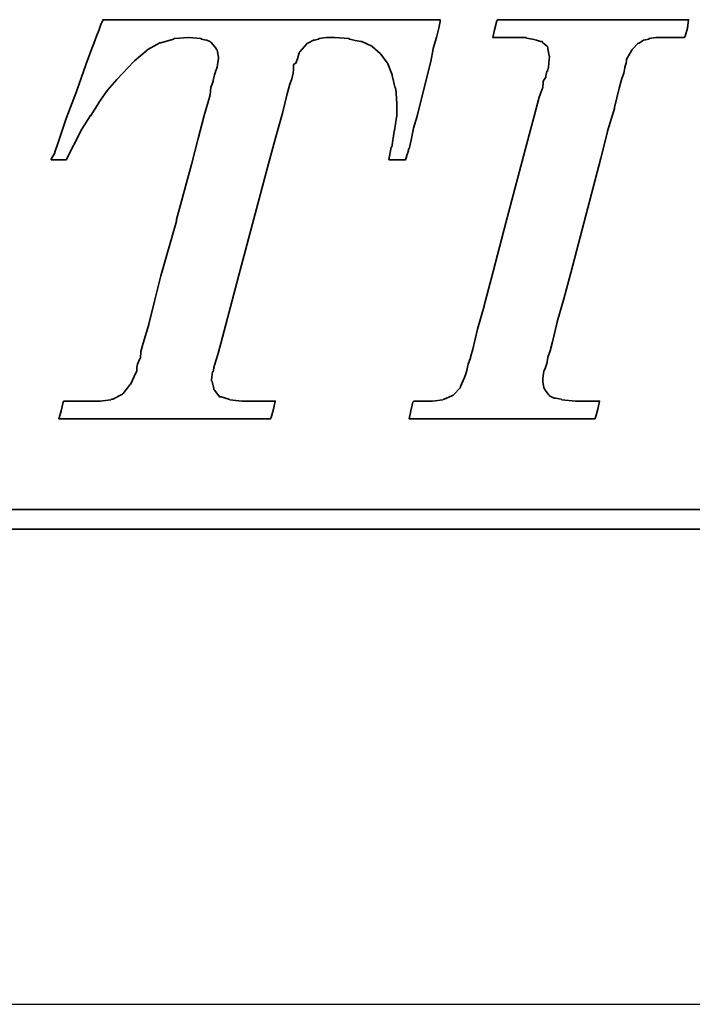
# Model space of a CAD drawing. Header units: millimetres. Extents: x 2 to 201, y -2 to 101.
# Tile 50 of 56: x 157.33 to 160.14, y 47.38 to 51.49. Entities that reach past the tile are written whole.
import ezdxf

# ---------------------------------------------------------------- set-up
doc = ezdxf.new("R2010")
doc.units = ezdxf.units.MM
doc.header["$LTSCALE"] = 0.1
doc.layers.add('layer 1', color=7, linetype='CONTINUOUS')

msp = doc.modelspace()

# ---------------------------------------------------------------- linework, layer by layer
at = {"layer": 'layer 1'}
msp.add_line((112.6926, 47.3806), (193.3362, 47.3806), dxfattribs=at)
at = {"layer": 'layer 1', "color": 1, "lineweight": 35}
for points, knots in [([(157.974, 51.4125), (157.974, 51.4125), (157.9765, 51.415), (157.9765, 51.415), (157.9765, 51.415), (157.9765, 51.415), (157.979, 51.415), (157.979, 51.415), (157.979, 51.415), (157.979, 51.415), (158.0365, 51.42), (158.0365, 51.42), (158.0365, 51.42), (158.0365, 51.42), (158.039, 51.42), (158.039, 51.42), (158.039, 51.42), (158.039, 51.42), (158.0868, 51.415), (158.0868, 51.415), (158.0868, 51.415), (158.0868, 51.415), (158.0895, 51.415), (158.0895, 51.415), (158.0895, 51.415), (158.0895, 51.415), (158.0895, 51.4125), (158.0895, 51.4125), (158.0895, 51.4125), (158.0895, 51.4125), (158.111, 51.408), (158.111, 51.408), (158.111, 51.408), (158.111, 51.408), (158.1135, 51.408), (158.1135, 51.408), (158.1135, 51.408), (158.1135, 51.408), (158.1255, 51.403), (158.1255, 51.403), (158.1255, 51.403), (158.1255, 51.403), (158.13, 51.4005), (158.13, 51.4005), (158.13, 51.4005), (158.13, 51.4005), (158.1325, 51.398), (158.1325, 51.398), (158.1325, 51.398), (158.1325, 51.398), (158.1518, 51.374), (158.1518, 51.374), (158.1518, 51.374), (158.1518, 51.374), (158.154, 51.3695), (158.154, 51.3695), (158.154, 51.3695), (158.154, 51.3695), (158.1568, 51.367), (158.1568, 51.367), (158.1568, 51.367), (158.1568, 51.367), (158.1613, 51.338), (158.1613, 51.338), (158.1613, 51.338), (158.1613, 51.338), (158.1613, 51.336), (158.1613, 51.336), (158.1613, 51.336), (158.1613, 51.336), (158.1613, 51.3335), (158.1613, 51.3335), (158.1613, 51.3335), (158.1613, 51.3335), (158.1568, 51.295), (158.1568, 51.295), (158.1568, 51.295), (158.1568, 51.295), (158.154, 51.288), (158.154, 51.288), (158.154, 51.288), (158.154, 51.288), (158.1518, 51.2852), (158.1518, 51.2852), (158.1518, 51.2852), (158.1518, 51.2852), (158.1495, 51.278), (158.1495, 51.278), (158.1495, 51.278), (158.1495, 51.278), (158.1495, 51.276), (158.1495, 51.276), (158.1495, 51.276), (158.1495, 51.276), (158.1445, 51.264), (158.1445, 51.264), (158.1445, 51.264), (158.1445, 51.264), (158.1395, 51.24), (158.1395, 51.24), (158.1395, 51.24), (158.1395, 51.24), (158.1395, 51.2375), (158.1395, 51.2375), (158.1395, 51.2375), (158.1395, 51.2375), (158.13, 51.211), (158.13, 51.211), (158.13, 51.211), (158.13, 51.211), (158.1275, 51.18), (158.1275, 51.18), (158.1275, 51.18), (158.1275, 51.18), (158.1255, 51.1775), (158.1255, 51.1775), (158.1255, 51.1775), (158.1255, 51.1775), (158.1255, 51.175), (158.1255, 51.175), (158.1255, 51.175), (158.1255, 51.175), (158.1015, 51.0935), (158.1015, 51.0935), (158.1015, 51.0935), (158.1015, 51.0935), (158.0775, 50.9975), (158.0775, 50.9975), (158.0775, 50.9975), (158.0775, 50.9975), (158.0485, 50.8895), (158.0485, 50.8895), (158.0485, 50.8895), (158.0485, 50.8895), (157.986, 50.6595), (157.986, 50.6595), (157.986, 50.6595), (157.986, 50.6595), (157.986, 50.652), (157.986, 50.652), (157.986, 50.652), (157.986, 50.652), (157.9215, 50.424), (157.9215, 50.424), (157.9215, 50.424), (157.9215, 50.424), (157.895, 50.3185), (157.895, 50.3185), (157.895, 50.3185), (157.895, 50.3185), (157.871, 50.2225), (157.871, 50.2225), (157.871, 50.2225), (157.871, 50.2225), (157.871, 50.2202), (157.871, 50.2202), (157.871, 50.2202), (157.871, 50.2202), (157.847, 50.1432), (157.847, 50.1432), (157.847, 50.1432), (157.847, 50.1432), (157.8375, 50.1075), (157.8375, 50.1075), (157.8375, 50.1075), (157.8375, 50.1075), (157.8353, 50.0785), (157.8353, 50.0785), (157.8353, 50.0785), (157.8353, 50.0785), (157.8325, 50.0785), (157.8325, 50.0785), (157.8325, 50.0785), (157.8325, 50.0785), (157.8325, 50.0765), (157.8325, 50.0765), (157.8325, 50.0765), (157.8325, 50.0765), (157.823, 50.0545), (157.823, 50.0545), (157.823, 50.0545), (157.823, 50.0545), (157.8205, 50.0405), (157.8205, 50.0405), (157.8205, 50.0405), (157.8205, 50.0405), (157.8205, 50.033), (157.8205, 50.033), (157.8205, 50.033), (157.8205, 50.033), (157.8205, 50.0282), (157.8205, 50.0282), (157.8205, 50.0282), (157.8205, 50.0282), (157.8205, 50.0257), (157.8205, 50.0257), (157.8205, 50.0257), (157.8205, 50.0257), (157.818, 50.021), (157.818, 50.021), (157.818, 50.021), (157.818, 50.021), (157.7943, 49.9705), (157.7943, 49.9705), (157.7943, 49.9705), (157.7943, 49.9705), (157.792, 49.9685), (157.792, 49.9685), (157.792, 49.9685), (157.792, 49.9685), (157.763, 49.9322), (157.763, 49.9322), (157.763, 49.9322), (157.763, 49.9322), (157.7605, 49.93), (157.7605, 49.93), (157.7605, 49.93), (157.7605, 49.93), (157.7585, 49.9275), (157.7585, 49.9275), (157.7585, 49.9275), (157.7585, 49.9275), (157.72, 49.9082), (157.72, 49.9082), (157.72, 49.9082), (157.72, 49.9082), (157.715, 49.9082), (157.715, 49.9082), (157.715, 49.9082), (157.715, 49.9082), (157.7125, 49.906), (157.7125, 49.906), (157.7125, 49.906), (157.7125, 49.906), (157.667, 49.901), (157.667, 49.901), (157.667, 49.901), (157.667, 49.901), (157.6575, 49.901), (157.6575, 49.901), (157.6575, 49.901), (157.6575, 49.901), (157.6383, 49.901), (157.6383, 49.901), (157.6383, 49.901), (157.6383, 49.901), (157.5805, 49.901), (157.5805, 49.901), (157.5805, 49.901), (157.5805, 49.901), (157.528, 49.901), (157.528, 49.901), (157.528, 49.901), (157.528, 49.901), (157.5158, 49.901), (157.5158, 49.901), (157.5158, 49.901), (157.5158, 49.901), (157.5135, 49.8962), (157.5135, 49.8962), (157.5135, 49.8962), (157.5135, 49.8962), (157.5038, 49.8605), (157.5038, 49.8605), (157.5038, 49.8605), (157.5038, 49.8605), (157.5038, 49.858), (157.5038, 49.858), (157.5038, 49.858), (157.5038, 49.858), (157.4945, 49.8267), (157.4945, 49.8267), (157.4945, 49.8267), (157.4945, 49.8267), (157.5135, 49.8267), (157.5135, 49.8267), (157.5135, 49.8267), (157.5135, 49.8267), (157.5565, 49.8267), (157.5565, 49.8267), (157.5565, 49.8267), (157.5565, 49.8267), (157.6145, 49.8267), (157.6145, 49.8267), (157.6145, 49.8267), (157.6145, 49.8267), (157.6865, 49.8267), (157.6865, 49.8267), (157.6865, 49.8267), (157.6865, 49.8267), (157.763, 49.8267), (157.763, 49.8267), (157.763, 49.8267), (157.763, 49.8267), (157.931, 49.8267), (157.931, 49.8267), (157.931, 49.8267), (157.931, 49.8267), (158.1035, 49.8267), (158.1035, 49.8267), (158.1035, 49.8267), (158.1035, 49.8267), (158.1805, 49.8267), (158.1805, 49.8267), (158.1805, 49.8267), (158.1805, 49.8267), (158.2475, 49.8267), (158.2475, 49.8267), (158.2475, 49.8267), (158.2475, 49.8267), (158.31, 49.8267), (158.31, 49.8267), (158.31, 49.8267), (158.31, 49.8267), (158.353, 49.8267), (158.353, 49.8267), (158.353, 49.8267), (158.353, 49.8267), (158.3795, 49.8267), (158.3795, 49.8267), (158.3795, 49.8267), (158.3795, 49.8267), (158.382, 49.8315), (158.382, 49.8315), (158.382, 49.8315), (158.382, 49.8315), (158.3915, 49.8675), (158.3915, 49.8675), (158.3915, 49.8675), (158.3915, 49.8675), (158.399, 49.901), (158.399, 49.901), (158.399, 49.901), (158.399, 49.901), (158.3965, 49.901), (158.3965, 49.901), (158.3965, 49.901), (158.3965, 49.901), (158.339, 49.901), (158.339, 49.901), (158.339, 49.901), (158.339, 49.901), (158.286, 49.901), (158.286, 49.901), (158.286, 49.901), (158.286, 49.901), (158.267, 49.901), (158.267, 49.901), (158.267, 49.901), (158.267, 49.901), (158.2595, 49.901), (158.2595, 49.901), (158.2595, 49.901), (158.2595, 49.901), (158.2095, 49.906), (158.2095, 49.906), (158.2095, 49.906), (158.2095, 49.906), (158.207, 49.9082), (158.207, 49.9082), (158.207, 49.9082), (158.207, 49.9082), (158.2045, 49.9082), (158.2045, 49.9082), (158.2045, 49.9082), (158.2045, 49.9082), (158.1735, 49.918), (158.1735, 49.918), (158.1735, 49.918), (158.1735, 49.918), (158.166, 49.918), (158.166, 49.918), (158.166, 49.918), (158.166, 49.918), (158.1635, 49.923), (158.1635, 49.923), (158.1635, 49.923), (158.1635, 49.923), (158.1445, 49.9465), (158.1445, 49.9465), (158.1445, 49.9465), (158.1445, 49.9465), (158.142, 49.949), (158.142, 49.949), (158.142, 49.949), (158.142, 49.949), (158.142, 49.9537), (158.142, 49.9537), (158.142, 49.9537), (158.142, 49.9537), (158.135, 49.9825), (158.135, 49.9825), (158.135, 49.9825), (158.135, 49.9825), (158.1325, 49.985), (158.1325, 49.985), (158.1325, 49.985), (158.1325, 49.985), (158.1325, 49.99), (158.1325, 49.99), (158.1325, 49.99), (158.1325, 49.99), (158.1375, 50.0235), (158.1375, 50.0235), (158.1375, 50.0235), (158.1375, 50.0235), (158.1395, 50.0235), (158.1395, 50.0235), (158.1395, 50.0235), (158.1395, 50.0235), (158.142, 50.038), (158.142, 50.038), (158.142, 50.038), (158.142, 50.038), (158.142, 50.0405), (158.142, 50.0405), (158.142, 50.0405), (158.142, 50.0405), (158.147, 50.0545), (158.147, 50.0545), (158.147, 50.0545), (158.147, 50.0545), (158.154, 50.0765), (158.154, 50.0765), (158.154, 50.0765), (158.154, 50.0765), (158.1613, 50.105), (158.1613, 50.105), (158.1613, 50.105), (158.1613, 50.105), (158.171, 50.1412), (158.171, 50.1412), (158.171, 50.1412), (158.171, 50.1412), (158.1925, 50.2202), (158.1925, 50.2202), (158.1925, 50.2202), (158.1925, 50.2202), (158.2188, 50.321), (158.2188, 50.321), (158.2188, 50.321), (158.2188, 50.321), (158.2475, 50.4265), (158.2475, 50.4265), (158.2475, 50.4265), (158.2475, 50.4265), (158.31, 50.6615), (158.31, 50.6615), (158.31, 50.6615), (158.31, 50.6615), (158.3725, 50.897), (158.3725, 50.897), (158.3725, 50.897), (158.3725, 50.897), (158.401, 51.0045), (158.401, 51.0045), (158.401, 51.0045), (158.401, 51.0045), (158.43, 51.103), (158.43, 51.103), (158.43, 51.103), (158.43, 51.103), (158.449, 51.1845), (158.449, 51.1845), (158.449, 51.1845), (158.449, 51.1845), (158.459, 51.2185), (158.459, 51.2185), (158.459, 51.2185), (158.459, 51.2185), (158.459, 51.2205), (158.459, 51.2205), (158.459, 51.2205), (158.459, 51.2205), (158.4685, 51.247), (158.4685, 51.247), (158.4685, 51.247), (158.4685, 51.247), (158.4733, 51.271), (158.4733, 51.271), (158.4733, 51.271), (158.4733, 51.271), (158.4755, 51.288), (158.4755, 51.288), (158.4755, 51.288), (158.4755, 51.288), (158.4755, 51.295), (158.4755, 51.295), (158.4755, 51.295), (158.4755, 51.295), (158.4755, 51.3), (158.4755, 51.3), (158.4755, 51.3), (158.4755, 51.3), (158.4755, 51.307), (158.4755, 51.307), (158.4755, 51.307), (158.4755, 51.307), (158.485, 51.312), (158.485, 51.312), (158.485, 51.312), (158.485, 51.312), (158.4925, 51.331), (158.4925, 51.331), (158.4925, 51.331), (158.4925, 51.331), (158.4995, 51.355), (158.4995, 51.355), (158.4995, 51.355), (158.4995, 51.355), (158.4995, 51.3575), (158.4995, 51.3575), (158.4995, 51.3575), (158.4995, 51.3575), (158.502, 51.36), (158.502, 51.36), (158.502, 51.36), (158.502, 51.36), (158.531, 51.3935), (158.531, 51.3935), (158.531, 51.3935), (158.531, 51.3935), (158.533, 51.396), (158.533, 51.396), (158.533, 51.396), (158.533, 51.396), (158.538, 51.398), (158.538, 51.398), (158.538, 51.398), (158.538, 51.398), (158.5595, 51.408), (158.5595, 51.408), (158.5595, 51.408), (158.5595, 51.408), (158.562, 51.408), (158.562, 51.408), (158.562, 51.408), (158.562, 51.408), (158.581, 51.4125), (158.581, 51.4125), (158.581, 51.4125), (158.581, 51.4125), (158.581, 51.415), (158.581, 51.415), (158.581, 51.415), (158.581, 51.415), (158.6125, 51.42), (158.6125, 51.42), (158.6125, 51.42), (158.6125, 51.42), (158.6145, 51.42), (158.6145, 51.42), (158.6145, 51.42), (158.6145, 51.42), (158.617, 51.42), (158.617, 51.42), (158.617, 51.42), (158.617, 51.42), (158.646, 51.42), (158.646, 51.42), (158.646, 51.42), (158.646, 51.42), (158.6485, 51.42), (158.6485, 51.42), (158.6485, 51.42), (158.6485, 51.42), (158.706, 51.415), (158.706, 51.415), (158.706, 51.415), (158.706, 51.415), (158.7085, 51.415), (158.7085, 51.415), (158.7085, 51.415), (158.7085, 51.415), (158.7085, 51.4125), (158.7085, 51.4125), (158.7085, 51.4125), (158.7085, 51.4125), (158.7565, 51.403), (158.7565, 51.403), (158.7565, 51.403), (158.7565, 51.403), (158.7585, 51.403), (158.7585, 51.403), (158.7585, 51.403), (158.7585, 51.403), (158.761, 51.403), (158.761, 51.403), (158.761, 51.403), (158.761, 51.403), (158.802, 51.384), (158.802, 51.384), (158.802, 51.384), (158.802, 51.384), (158.8045, 51.3815), (158.8045, 51.3815), (158.8045, 51.3815), (158.8045, 51.3815), (158.838, 51.3525), (158.838, 51.3525), (158.838, 51.3525), (158.838, 51.3525), (158.84, 51.3502), (158.84, 51.3502), (158.84, 51.3502), (158.84, 51.3502), (158.8665, 51.314), (158.8665, 51.314), (158.8665, 51.314), (158.8665, 51.314), (158.869, 51.312), (158.869, 51.312), (158.869, 51.312), (158.869, 51.312), (158.869, 51.3092), (158.869, 51.3092), (158.869, 51.3092), (158.869, 51.3092), (158.888, 51.264), (158.888, 51.264), (158.888, 51.264), (158.888, 51.264), (158.888, 51.2615), (158.888, 51.2615), (158.888, 51.2615), (158.888, 51.2615), (158.9003, 51.2085), (158.9003, 51.2085), (158.9003, 51.2085), (158.9003, 51.2085), (158.9025, 51.2062), (158.9025, 51.2062), (158.9025, 51.2062), (158.9025, 51.2062), (158.9075, 51.1437), (158.9075, 51.1437), (158.9075, 51.1437), (158.9075, 51.1437), (158.9075, 51.1415), (158.9075, 51.1415), (158.9075, 51.1415), (158.9075, 51.1415), (158.9075, 51.0887), (158.9075, 51.0887), (158.9075, 51.0887), (158.9075, 51.0887), (158.905, 51.0862), (158.905, 51.0862), (158.905, 51.0862), (158.905, 51.0862), (158.898, 51.031), (158.898, 51.031), (158.898, 51.031), (158.898, 51.031), (158.8955, 51.0285), (158.8955, 51.0285), (158.8955, 51.0285), (158.8955, 51.0285), (158.886, 50.9617), (158.886, 50.9617), (158.886, 50.9617), (158.886, 50.9617), (158.8835, 50.9617), (158.8835, 50.9617), (158.8835, 50.9617), (158.8835, 50.9617), (158.874, 50.909), (158.874, 50.909), (158.874, 50.909), (158.874, 50.909), (158.9075, 50.909), (158.9075, 50.909), (158.9075, 50.909), (158.9075, 50.909), (158.9435, 50.909), (158.9435, 50.909), (158.9435, 50.909), (158.9435, 50.909), (158.948, 50.921), (158.948, 50.921), (158.948, 50.921), (158.948, 50.921), (158.948, 50.923), (158.948, 50.923), (158.948, 50.923), (158.948, 50.923), (158.9555, 50.947), (158.9555, 50.947), (158.9555, 50.947), (158.9555, 50.947), (158.9555, 50.9542), (158.9555, 50.9542), (158.9555, 50.9542), (158.9555, 50.9542), (158.958, 50.9542), (158.958, 50.9542), (158.958, 50.9542), (158.958, 50.9542), (158.9675, 50.9905), (158.9675, 50.9905), (158.9675, 50.9905), (158.9675, 50.9905), (158.9768, 51.0405), (158.9768, 51.0405), (158.9768, 51.0405), (158.9768, 51.0405), (158.9915, 51.091), (158.9915, 51.091), (158.9915, 51.091), (158.9915, 51.091), (159.02, 51.204), (159.02, 51.204), (159.02, 51.204), (159.02, 51.204), (159.049, 51.319), (159.049, 51.319), (159.049, 51.319), (159.049, 51.319), (159.0585, 51.372), (159.0585, 51.372), (159.0585, 51.372), (159.0585, 51.372), (159.0585, 51.374), (159.0585, 51.374), (159.0585, 51.374), (159.0585, 51.374), (159.073, 51.42), (159.073, 51.42), (159.073, 51.42), (159.073, 51.42), (159.0825, 51.458), (159.0825, 51.458), (159.0825, 51.458), (159.0825, 51.458), (159.0875, 51.487), (159.0875, 51.487), (159.0875, 51.487), (159.0875, 51.487), (159.0875, 51.494), (159.0875, 51.494), (159.0875, 51.494), (159.0875, 51.494), (159.0753, 51.494), (159.0753, 51.494), (159.0753, 51.494), (159.0753, 51.494), (159.049, 51.494), (159.049, 51.494), (159.049, 51.494), (159.049, 51.494), (159.02, 51.494), (159.02, 51.494), (159.02, 51.494), (159.02, 51.494), (159.0155, 51.494), (159.0155, 51.494), (159.0155, 51.494), (159.0155, 51.494), (158.9768, 51.494), (158.9768, 51.494), (158.9768, 51.494), (158.9768, 51.494), (158.886, 51.494), (158.886, 51.494), (158.886, 51.494), (158.886, 51.494), (158.7755, 51.494), (158.7755, 51.494), (158.7755, 51.494), (158.7755, 51.494), (158.6555, 51.494), (158.6555, 51.494), (158.6555, 51.494), (158.6555, 51.494), (158.387, 51.494), (158.387, 51.494), (158.387, 51.494), (158.387, 51.494), (158.123, 51.494), (158.123, 51.494), (158.123, 51.494), (158.123, 51.494), (158.003, 51.494), (158.003, 51.494), (158.003, 51.494), (158.003, 51.494), (157.8925, 51.494), (157.8925, 51.494), (157.8925, 51.494), (157.8925, 51.494), (157.8015, 51.494), (157.8015, 51.494), (157.8015, 51.494), (157.8015, 51.494), (157.763, 51.494), (157.763, 51.494), (157.763, 51.494), (157.763, 51.494), (157.7295, 51.494), (157.7295, 51.494), (157.7295, 51.494), (157.7295, 51.494), (157.7005, 51.494), (157.7005, 51.494), (157.7005, 51.494), (157.7005, 51.494), (157.6865, 51.494), (157.6865, 51.494), (157.6865, 51.494), (157.6865, 51.494), (157.6793, 51.494), (157.6793, 51.494), (157.6793, 51.494), (157.6793, 51.494), (157.672, 51.4775), (157.672, 51.4775), (157.672, 51.4775), (157.672, 51.4775), (157.6625, 51.4485), (157.6625, 51.4485), (157.6625, 51.4485), (157.6625, 51.4485), (157.6525, 51.4245), (157.6525, 51.4245), (157.6525, 51.4245), (157.6525, 51.4245), (157.6455, 51.4055), (157.6455, 51.4055), (157.6455, 51.4055), (157.6455, 51.4055), (157.6285, 51.362), (157.6285, 51.362), (157.6285, 51.362), (157.6285, 51.362), (157.6095, 51.3092), (157.6095, 51.3092), (157.6095, 51.3092), (157.6095, 51.3092), (157.5685, 51.1945), (157.5685, 51.1945), (157.5685, 51.1945), (157.5685, 51.1945), (157.5255, 51.0815), (157.5255, 51.0815), (157.5255, 51.0815), (157.5255, 51.0815), (157.5088, 51.031), (157.5088, 51.031), (157.5088, 51.031), (157.5088, 51.031), (157.492, 50.981), (157.492, 50.981), (157.492, 50.981), (157.492, 50.981), (157.4775, 50.94), (157.4775, 50.94), (157.4775, 50.94), (157.4775, 50.94), (157.4775, 50.9377), (157.4775, 50.9377), (157.4775, 50.9377), (157.4775, 50.9377), (157.463, 50.911), (157.463, 50.911), (157.463, 50.911), (157.463, 50.911), (157.463, 50.909), (157.463, 50.909), (157.463, 50.909), (157.463, 50.909), (157.4898, 50.909), (157.4898, 50.909), (157.4898, 50.909), (157.4898, 50.909), (157.523, 50.909), (157.523, 50.909), (157.523, 50.909), (157.523, 50.909), (157.5255, 50.909), (157.5255, 50.909), (157.5255, 50.909), (157.5255, 50.909), (157.5565, 50.9687), (157.5565, 50.9687), (157.5565, 50.9687), (157.5565, 50.9687), (157.5905, 51.036), (157.5905, 51.036), (157.5905, 51.036), (157.5905, 51.036), (157.6265, 51.0935), (157.6265, 51.0935), (157.6265, 51.0935), (157.6265, 51.0935), (157.6285, 51.0935), (157.6285, 51.0935), (157.6285, 51.0935), (157.6285, 51.0935), (157.6625, 51.1462), (157.6625, 51.1462), (157.6625, 51.1462), (157.6625, 51.1462), (157.6625, 51.1485), (157.6625, 51.1485), (157.6625, 51.1485), (157.6625, 51.1485), (157.6983, 51.199), (157.6983, 51.199), (157.6983, 51.199), (157.6983, 51.199), (157.7365, 51.2445), (157.7365, 51.2445), (157.7365, 51.2445), (157.7365, 51.2445), (157.8085, 51.319), (157.8085, 51.319), (157.8085, 51.319), (157.8085, 51.319), (157.811, 51.3215), (157.811, 51.3215), (157.811, 51.3215), (157.811, 51.3215), (157.864, 51.367), (157.864, 51.367), (157.864, 51.367), (157.864, 51.367), (157.866, 51.3695), (157.866, 51.3695), (157.866, 51.3695), (157.866, 51.3695), (157.9165, 51.398), (157.9165, 51.398), (157.9165, 51.398), (157.9165, 51.398), (157.919, 51.398), (157.919, 51.398), (157.919, 51.398), (157.919, 51.398), (157.9215, 51.398), (157.9215, 51.398), (157.9215, 51.398), (157.9215, 51.398), (157.974, 51.4125), (157.974, 51.4125)], [0, 0, 0, 0, 0.004237, 0.004237, 0.004237, 0.004237, 0.008475, 0.008475, 0.008475, 0.008475, 0.012712, 0.012712, 0.012712, 0.012712, 0.016949, 0.016949, 0.016949, 0.016949, 0.021186, 0.021186, 0.021186, 0.021186, 0.025424, 0.025424, 0.025424, 0.025424, 0.029661, 0.029661, 0.029661, 0.029661, 0.033898, 0.033898, 0.033898, 0.033898, 0.038136, 0.038136, 0.038136, 0.038136, 0.042373, 0.042373, 0.042373, 0.042373, 0.04661, 0.04661, 0.04661, 0.04661, 0.050847, 0.050847, 0.050847, 0.050847, 0.055085, 0.055085, 0.055085, 0.055085, 0.059322, 0.059322, 0.059322, 0.059322, 0.063559, 0.063559, 0.063559, 0.063559, 0.067797, 0.067797, 0.067797, 0.067797, 0.072034, 0.072034, 0.072034, 0.072034, 0.076271, 0.076271, 0.076271, 0.076271, 0.080508, 0.080508, 0.080508, 0.080508, 0.084746, 0.084746, 0.084746, 0.084746, 0.088983, 0.088983, 0.088983, 0.088983, 0.09322, 0.09322, 0.09322, 0.09322, 0.097458, 0.097458, 0.097458, 0.097458, 0.101695, 0.101695, 0.101695, 0.101695, 0.105932, 0.105932, 0.105932, 0.105932, 0.110169, 0.110169, 0.110169, 0.11017, 0.114407, 0.114407, 0.114407, 0.114407, 0.118644, 0.118644, 0.118644, 0.118644, 0.122881, 0.122881, 0.122881, 0.122881, 0.127119, 0.127119, 0.127119, 0.127119, 0.131356, 0.131356, 0.131356, 0.131356, 0.135593, 0.135593, 0.135593, 0.135593, 0.139831, 0.139831, 0.139831, 0.139831, 0.144068, 0.144068, 0.144068, 0.144068, 0.148305, 0.148305, 0.148305, 0.148305, 0.152542, 0.152542, 0.152542, 0.152542, 0.15678, 0.15678, 0.15678, 0.15678, 0.161017, 0.161017, 0.161017, 0.161017, 0.165254, 0.165254, 0.165254, 0.165254, 0.169492, 0.169492, 0.169492, 0.169492, 0.173729, 0.173729, 0.173729, 0.173729, 0.177966, 0.177966, 0.177966, 0.177966, 0.182203, 0.182203, 0.182203, 0.182203, 0.186441, 0.186441, 0.186441, 0.186441, 0.190678, 0.190678, 0.190678, 0.190678, 0.194915, 0.194915, 0.194915, 0.194915, 0.199153, 0.199153, 0.199153, 0.199153, 0.20339, 0.20339, 0.20339, 0.20339, 0.207627, 0.207627, 0.207627, 0.207627, 0.211864, 0.211864, 0.211864, 0.211864, 0.216102, 0.216102, 0.216102, 0.216102, 0.220339, 0.220339, 0.220339, 0.220339, 0.224576, 0.224576, 0.224576, 0.224576, 0.228814, 0.228814, 0.228814, 0.228814, 0.233051, 0.233051, 0.233051, 0.233051, 0.237288, 0.237288, 0.237288, 0.237288, 0.241525, 0.241525, 0.241525, 0.241525, 0.245763, 0.245763, 0.245763, 0.245763, 0.25, 0.25, 0.25, 0.25, 0.254237, 0.254237, 0.254237, 0.254237, 0.258475, 0.258475, 0.258475, 0.258475, 0.262712, 0.262712, 0.262712, 0.262712, 0.266949, 0.266949, 0.266949, 0.266949, 0.271186, 0.271186, 0.271186, 0.271186, 0.275424, 0.275424, 0.275424, 0.275424, 0.279661, 0.279661, 0.279661, 0.279661, 0.283898, 0.283898, 0.283898, 0.283898, 0.288136, 0.288136, 0.288136, 0.288136, 0.292373, 0.292373, 0.292373, 0.292373, 0.29661, 0.29661, 0.29661, 0.29661, 0.300847, 0.300847, 0.300847, 0.300847, 0.305085, 0.305085, 0.305085, 0.305085, 0.309322, 0.309322, 0.309322, 0.309322, 0.313559, 0.313559, 0.313559, 0.313559, 0.317797, 0.317797, 0.317797, 0.317797, 0.322034, 0.322034, 0.322034, 0.322034, 0.326271, 0.326271, 0.326271, 0.326271, 0.330508, 0.330508, 0.330508, 0.330508, 0.334746, 0.334746, 0.334746, 0.334746, 0.338983, 0.338983, 0.338983, 0.338983, 0.34322, 0.34322, 0.34322, 0.34322, 0.347458, 0.347458, 0.347458, 0.347458, 0.351695, 0.351695, 0.351695, 0.351695, 0.355932, 0.355932, 0.355932, 0.355932, 0.360169, 0.360169, 0.360169, 0.36017, 0.364407, 0.364407, 0.364407, 0.364407, 0.368644, 0.368644, 0.368644, 0.368644, 0.372881, 0.372881, 0.372881, 0.372881, 0.377119, 0.377119, 0.377119, 0.377119, 0.381356, 0.381356, 0.381356, 0.381356, 0.385593, 0.385593, 0.385593, 0.385593, 0.389831, 0.389831, 0.389831, 0.389831, 0.394068, 0.394068, 0.394068, 0.394068, 0.398305, 0.398305, 0.398305, 0.398305, 0.402542, 0.402542, 0.402542, 0.402542, 0.40678, 0.40678, 0.40678, 0.40678, 0.411017, 0.411017, 0.411017, 0.411017, 0.415254, 0.415254, 0.415254, 0.415254, 0.419492, 0.419492, 0.419492, 0.419492, 0.423729, 0.423729, 0.423729, 0.423729, 0.427966, 0.427966, 0.427966, 0.427966, 0.432203, 0.432203, 0.432203, 0.432203, 0.436441, 0.436441, 0.436441, 0.436441, 0.440678, 0.440678, 0.440678, 0.440678, 0.444915, 0.444915, 0.444915, 0.444915, 0.449153, 0.449153, 0.449153, 0.449153, 0.45339, 0.45339, 0.45339, 0.45339, 0.457627, 0.457627, 0.457627, 0.457627, 0.461864, 0.461864, 0.461864, 0.461864, 0.466102, 0.466102, 0.466102, 0.466102, 0.470339, 0.470339, 0.470339, 0.470339, 0.474576, 0.474576, 0.474576, 0.474576, 0.478814, 0.478814, 0.478814, 0.478814, 0.483051, 0.483051, 0.483051, 0.483051, 0.487288, 0.487288, 0.487288, 0.487288, 0.491525, 0.491525, 0.491525, 0.491525, 0.495763, 0.495763, 0.495763, 0.495763, 0.5, 0.5, 0.5, 0.5, 0.504237, 0.504237, 0.504237, 0.504237, 0.508475, 0.508475, 0.508475, 0.508475, 0.512712, 0.512712, 0.512712, 0.512712, 0.516949, 0.516949, 0.516949, 0.516949, 0.521186, 0.521186, 0.521186, 0.521186, 0.525424, 0.525424, 0.525424, 0.525424, 0.529661, 0.529661, 0.529661, 0.529661, 0.533898, 0.533898, 0.533898, 0.533898, 0.538136, 0.538136, 0.538136, 0.538136, 0.542373, 0.542373, 0.542373, 0.542373, 0.54661, 0.54661, 0.54661, 0.54661, 0.550847, 0.550847, 0.550847, 0.550847, 0.555085, 0.555085, 0.555085, 0.555085, 0.559322, 0.559322, 0.559322, 0.559322, 0.563559, 0.563559, 0.563559, 0.563559, 0.567797, 0.567797, 0.567797, 0.567797, 0.572034, 0.572034, 0.572034, 0.572034, 0.576271, 0.576271, 0.576271, 0.576271, 0.580508, 0.580508, 0.580508, 0.580508, 0.584746, 0.584746, 0.584746, 0.584746, 0.588983, 0.588983, 0.588983, 0.588983, 0.59322, 0.59322, 0.59322, 0.59322, 0.597458, 0.597458, 0.597458, 0.597458, 0.601695, 0.601695, 0.601695, 0.601695, 0.605932, 0.605932, 0.605932, 0.605932, 0.610169, 0.610169, 0.610169, 0.61017, 0.614407, 0.614407, 0.614407, 0.614407, 0.618644, 0.618644, 0.618644, 0.618644, 0.622881, 0.622881, 0.622881, 0.622881, 0.627119, 0.627119, 0.627119, 0.627119, 0.631356, 0.631356, 0.631356, 0.631356, 0.635593, 0.635593, 0.635593, 0.635593, 0.639831, 0.639831, 0.639831, 0.639831, 0.644068, 0.644068, 0.644068, 0.644068, 0.648305, 0.648305, 0.648305, 0.648305, 0.652542, 0.652542, 0.652542, 0.652542, 0.65678, 0.65678, 0.65678, 0.65678, 0.661017, 0.661017, 0.661017, 0.661017, 0.665254, 0.665254, 0.665254, 0.665254, 0.669492, 0.669492, 0.669492, 0.669492, 0.673729, 0.673729, 0.673729, 0.673729, 0.677966, 0.677966, 0.677966, 0.677966, 0.682203, 0.682203, 0.682203, 0.682203, 0.686441, 0.686441, 0.686441, 0.686441, 0.690678, 0.690678, 0.690678, 0.690678, 0.694915, 0.694915, 0.694915, 0.694915, 0.699153, 0.699153, 0.699153, 0.699153, 0.70339, 0.70339, 0.70339, 0.70339, 0.707627, 0.707627, 0.707627, 0.707627, 0.711864, 0.711864, 0.711864, 0.711864, 0.716102, 0.716102, 0.716102, 0.716102, 0.720339, 0.720339, 0.720339, 0.720339, 0.724576, 0.724576, 0.724576, 0.724576, 0.728814, 0.728814, 0.728814, 0.728814, 0.733051, 0.733051, 0.733051, 0.733051, 0.737288, 0.737288, 0.737288, 0.737288, 0.741525, 0.741525, 0.741525, 0.741525, 0.745763, 0.745763, 0.745763, 0.745763, 0.75, 0.75, 0.75, 0.75, 0.754237, 0.754237, 0.754237, 0.754237, 0.758475, 0.758475, 0.758475, 0.758475, 0.762712, 0.762712, 0.762712, 0.762712, 0.766949, 0.766949, 0.766949, 0.766949, 0.771186, 0.771186, 0.771186, 0.771186, 0.775424, 0.775424, 0.775424, 0.775424, 0.779661, 0.779661, 0.779661, 0.779661, 0.783898, 0.783898, 0.783898, 0.783898, 0.788136, 0.788136, 0.788136, 0.788136, 0.792373, 0.792373, 0.792373, 0.792373, 0.79661, 0.79661, 0.79661, 0.79661, 0.800847, 0.800847, 0.800847, 0.800847, 0.805085, 0.805085, 0.805085, 0.805085, 0.809322, 0.809322, 0.809322, 0.809322, 0.813559, 0.813559, 0.813559, 0.813559, 0.817797, 0.817797, 0.817797, 0.817797, 0.822034, 0.822034, 0.822034, 0.822034, 0.826271, 0.826271, 0.826271, 0.826271, 0.830508, 0.830508, 0.830508, 0.830508, 0.834746, 0.834746, 0.834746, 0.834746, 0.838983, 0.838983, 0.838983, 0.838983, 0.84322, 0.84322, 0.84322, 0.84322, 0.847458, 0.847458, 0.847458, 0.847458, 0.851695, 0.851695, 0.851695, 0.851695, 0.855932, 0.855932, 0.855932, 0.855932, 0.860169, 0.860169, 0.860169, 0.86017, 0.864407, 0.864407, 0.864407, 0.864407, 0.868644, 0.868644, 0.868644, 0.868644, 0.872881, 0.872881, 0.872881, 0.872881, 0.877119, 0.877119, 0.877119, 0.877119, 0.881356, 0.881356, 0.881356, 0.881356, 0.885593, 0.885593, 0.885593, 0.885593, 0.889831, 0.889831, 0.889831, 0.889831, 0.894068, 0.894068, 0.894068, 0.894068, 0.898305, 0.898305, 0.898305, 0.898305, 0.902542, 0.902542, 0.902542, 0.902542, 0.90678, 0.90678, 0.90678, 0.90678, 0.911017, 0.911017, 0.911017, 0.911017, 0.915254, 0.915254, 0.915254, 0.915254, 0.919492, 0.919492, 0.919492, 0.919492, 0.923729, 0.923729, 0.923729, 0.923729, 0.927966, 0.927966, 0.927966, 0.927966, 0.932203, 0.932203, 0.932203, 0.932203, 0.936441, 0.936441, 0.936441, 0.936441, 0.940678, 0.940678, 0.940678, 0.940678, 0.944915, 0.944915, 0.944915, 0.944915, 0.949153, 0.949153, 0.949153, 0.949153, 0.95339, 0.95339, 0.95339, 0.95339, 0.957627, 0.957627, 0.957627, 0.957627, 0.961864, 0.961864, 0.961864, 0.961864, 0.966102, 0.966102, 0.966102, 0.966102, 0.970339, 0.970339, 0.970339, 0.970339, 0.974576, 0.974576, 0.974576, 0.974576, 0.978814, 0.978814, 0.978814, 0.978814, 0.983051, 0.983051, 0.983051, 0.983051, 0.987288, 0.987288, 0.987288, 0.987288, 0.991525, 0.991525, 0.991525, 0.991525, 0.995763, 0.995763, 0.995763, 0.995763, 1, 1, 1, 1]), ([(158.9768, 49.901), (158.9768, 49.901), (158.9768, 49.8987), (158.9768, 49.8987), (158.9768, 49.8987), (158.9768, 49.8987), (158.9745, 49.8962), (158.9745, 49.8962), (158.9745, 49.8962), (158.9745, 49.8962), (158.965, 49.8605), (158.965, 49.8605), (158.965, 49.8605), (158.965, 49.8605), (158.958, 49.8267), (158.958, 49.8267), (158.958, 49.8267), (158.958, 49.8267), (158.9675, 49.8267), (158.9675, 49.8267), (158.9675, 49.8267), (158.9675, 49.8267), (159.0058, 49.8267), (159.0058, 49.8267), (159.0058, 49.8267), (159.0058, 49.8267), (159.0585, 49.8267), (159.0585, 49.8267), (159.0585, 49.8267), (159.0585, 49.8267), (159.1208, 49.8267), (159.1208, 49.8267), (159.1208, 49.8267), (159.1208, 49.8267), (159.193, 49.8267), (159.193, 49.8267), (159.193, 49.8267), (159.193, 49.8267), (159.3415, 49.8267), (159.3415, 49.8267), (159.3415, 49.8267), (159.3415, 49.8267), (159.4905, 49.8267), (159.4905, 49.8267), (159.4905, 49.8267), (159.4905, 49.8267), (159.5623, 49.8267), (159.5623, 49.8267), (159.5623, 49.8267), (159.5623, 49.8267), (159.6245, 49.8267), (159.6245, 49.8267), (159.6245, 49.8267), (159.6245, 49.8267), (159.6725, 49.8267), (159.6725, 49.8267), (159.6725, 49.8267), (159.6725, 49.8267), (159.716, 49.8267), (159.716, 49.8267), (159.716, 49.8267), (159.716, 49.8267), (159.7353, 49.8267), (159.7353, 49.8267), (159.7353, 49.8267), (159.7353, 49.8267), (159.7353, 49.8315), (159.7353, 49.8315), (159.7353, 49.8315), (159.7353, 49.8315), (159.7375, 49.8315), (159.7375, 49.8315), (159.7375, 49.8315), (159.7375, 49.8315), (159.7473, 49.8675), (159.7473, 49.8675), (159.7473, 49.8675), (159.7473, 49.8675), (159.7545, 49.901), (159.7545, 49.901), (159.7545, 49.901), (159.7545, 49.901), (159.716, 49.901), (159.716, 49.901), (159.716, 49.901), (159.716, 49.901), (159.6725, 49.901), (159.6725, 49.901), (159.6725, 49.901), (159.6725, 49.901), (159.6585, 49.901), (159.6585, 49.901), (159.6585, 49.901), (159.6585, 49.901), (159.6535, 49.901), (159.6535, 49.901), (159.6535, 49.901), (159.6535, 49.901), (159.596, 49.906), (159.596, 49.906), (159.596, 49.906), (159.596, 49.906), (159.5935, 49.9082), (159.5935, 49.9082), (159.5935, 49.9082), (159.5935, 49.9082), (159.5695, 49.913), (159.5695, 49.913), (159.5695, 49.913), (159.5695, 49.913), (159.567, 49.913), (159.567, 49.913), (159.567, 49.913), (159.567, 49.913), (159.565, 49.913), (159.565, 49.913), (159.565, 49.913), (159.565, 49.913), (159.5455, 49.923), (159.5455, 49.923), (159.5455, 49.923), (159.5455, 49.923), (159.543, 49.925), (159.543, 49.925), (159.543, 49.925), (159.543, 49.925), (159.541, 49.9275), (159.541, 49.9275), (159.541, 49.9275), (159.541, 49.9275), (159.5265, 49.9465), (159.5265, 49.9465), (159.5265, 49.9465), (159.5265, 49.9465), (159.5238, 49.9515), (159.5238, 49.9515), (159.5238, 49.9515), (159.5238, 49.9515), (159.5215, 49.9565), (159.5215, 49.9565), (159.5215, 49.9565), (159.5215, 49.9565), (159.517, 49.9825), (159.517, 49.9825), (159.517, 49.9825), (159.517, 49.9825), (159.517, 49.985), (159.517, 49.985), (159.517, 49.985), (159.517, 49.985), (159.517, 49.99), (159.517, 49.99), (159.517, 49.99), (159.517, 49.99), (159.517, 49.9945), (159.517, 49.9945), (159.517, 49.9945), (159.517, 49.9945), (159.5215, 50.0257), (159.5215, 50.0257), (159.5215, 50.0257), (159.5215, 50.0257), (159.5215, 50.0282), (159.5215, 50.0282), (159.5215, 50.0282), (159.5215, 50.0282), (159.5238, 50.0305), (159.5238, 50.0305), (159.5238, 50.0305), (159.5238, 50.0305), (159.529, 50.045), (159.529, 50.045), (159.529, 50.045), (159.529, 50.045), (159.5335, 50.057), (159.5335, 50.057), (159.5335, 50.057), (159.5335, 50.057), (159.5385, 50.081), (159.5385, 50.081), (159.5385, 50.081), (159.5385, 50.081), (159.5385, 50.0835), (159.5385, 50.0835), (159.5385, 50.0835), (159.5385, 50.0835), (159.548, 50.11), (159.548, 50.11), (159.548, 50.11), (159.548, 50.11), (159.5578, 50.1482), (159.5578, 50.1482), (159.5578, 50.1482), (159.5578, 50.1482), (159.577, 50.23), (159.577, 50.23), (159.577, 50.23), (159.577, 50.23), (159.577, 50.232), (159.577, 50.232), (159.577, 50.232), (159.577, 50.232), (159.6055, 50.328), (159.6055, 50.328), (159.6055, 50.328), (159.6055, 50.328), (159.6345, 50.436), (159.6345, 50.436), (159.6345, 50.436), (159.6345, 50.436), (159.6965, 50.676), (159.6965, 50.676), (159.6965, 50.676), (159.6965, 50.676), (159.759, 50.916), (159.759, 50.916), (159.759, 50.916), (159.759, 50.916), (159.788, 51.0262), (159.788, 51.0262), (159.788, 51.0262), (159.788, 51.0262), (159.788, 51.0285), (159.788, 51.0285), (159.788, 51.0285), (159.788, 51.0285), (159.8165, 51.1225), (159.8165, 51.1225), (159.8165, 51.1225), (159.8165, 51.1225), (159.8165, 51.1272), (159.8165, 51.1272), (159.8165, 51.1272), (159.8165, 51.1272), (159.836, 51.2085), (159.836, 51.2085), (159.836, 51.2085), (159.836, 51.2085), (159.8455, 51.2425), (159.8455, 51.2425), (159.8455, 51.2425), (159.8455, 51.2425), (159.8455, 51.2445), (159.8455, 51.2445), (159.8455, 51.2445), (159.8455, 51.2445), (159.855, 51.271), (159.855, 51.271), (159.855, 51.271), (159.855, 51.271), (159.86, 51.2925), (159.86, 51.2925), (159.86, 51.2925), (159.86, 51.2925), (159.86, 51.295), (159.86, 51.295), (159.86, 51.295), (159.86, 51.295), (159.8648, 51.312), (159.8648, 51.312), (159.8648, 51.312), (159.8648, 51.312), (159.8648, 51.314), (159.8648, 51.314), (159.8648, 51.314), (159.8648, 51.314), (159.867, 51.324), (159.867, 51.324), (159.867, 51.324), (159.867, 51.324), (159.867, 51.3285), (159.867, 51.3285), (159.867, 51.3285), (159.867, 51.3285), (159.8695, 51.3335), (159.8695, 51.3335), (159.8695, 51.3335), (159.8695, 51.3335), (159.8885, 51.367), (159.8885, 51.367), (159.8885, 51.367), (159.8885, 51.367), (159.891, 51.3695), (159.891, 51.3695), (159.891, 51.3695), (159.891, 51.3695), (159.8935, 51.372), (159.8935, 51.372), (159.8935, 51.372), (159.8935, 51.372), (159.915, 51.396), (159.915, 51.396), (159.915, 51.396), (159.915, 51.396), (159.9175, 51.396), (159.9175, 51.396), (159.9175, 51.396), (159.9175, 51.396), (159.92, 51.396), (159.92, 51.396), (159.92, 51.396), (159.92, 51.396), (159.9343, 51.4055), (159.9343, 51.4055), (159.9343, 51.4055), (159.9343, 51.4055), (159.9365, 51.408), (159.9365, 51.408), (159.9365, 51.408), (159.9365, 51.408), (159.939, 51.408), (159.939, 51.408), (159.939, 51.408), (159.939, 51.408), (159.9605, 51.4125), (159.9605, 51.4125), (159.9605, 51.4125), (159.9605, 51.4125), (159.9605, 51.415), (159.9605, 51.415), (159.9605, 51.415), (159.9605, 51.415), (159.9895, 51.42), (159.9895, 51.42), (159.9895, 51.42), (159.9895, 51.42), (159.992, 51.42), (159.992, 51.42), (159.992, 51.42), (159.992, 51.42), (159.994, 51.42), (159.994, 51.42), (159.994, 51.42), (159.994, 51.42), (160.0228, 51.42), (160.0228, 51.42), (160.0228, 51.42), (160.0228, 51.42), (160.03, 51.42), (160.03, 51.42), (160.03, 51.42), (160.03, 51.42), (160.04, 51.42), (160.04, 51.42), (160.04, 51.42), (160.04, 51.42), (160.0735, 51.42), (160.0735, 51.42), (160.0735, 51.42), (160.0735, 51.42), (160.1095, 51.42), (160.1095, 51.42), (160.1095, 51.42), (160.1095, 51.42), (160.112, 51.4245), (160.112, 51.4245), (160.112, 51.4245), (160.112, 51.4245), (160.1215, 51.458), (160.1215, 51.458), (160.1215, 51.458), (160.1215, 51.458), (160.126, 51.494), (160.126, 51.494), (160.126, 51.494), (160.126, 51.494), (160.114, 51.494), (160.114, 51.494), (160.114, 51.494), (160.114, 51.494), (160.0735, 51.494), (160.0735, 51.494), (160.0735, 51.494), (160.0735, 51.494), (160.0183, 51.494), (160.0183, 51.494), (160.0183, 51.494), (160.0183, 51.494), (159.956, 51.494), (159.956, 51.494), (159.956, 51.494), (159.956, 51.494), (159.886, 51.494), (159.886, 51.494), (159.886, 51.494), (159.886, 51.494), (159.7305, 51.494), (159.7305, 51.494), (159.7305, 51.494), (159.7305, 51.494), (159.577, 51.494), (159.577, 51.494), (159.577, 51.494), (159.577, 51.494), (159.5095, 51.494), (159.5095, 51.494), (159.5095, 51.494), (159.5095, 51.494), (159.4423, 51.494), (159.4423, 51.494), (159.4423, 51.494), (159.4423, 51.494), (159.3895, 51.494), (159.3895, 51.494), (159.3895, 51.494), (159.3895, 51.494), (159.3465, 51.494), (159.3465, 51.494), (159.3465, 51.494), (159.3465, 51.494), (159.3273, 51.494), (159.3273, 51.494), (159.3273, 51.494), (159.3273, 51.494), (159.3273, 51.4917), (159.3273, 51.4917), (159.3273, 51.4917), (159.3273, 51.4917), (159.325, 51.4895), (159.325, 51.4895), (159.325, 51.4895), (159.325, 51.4895), (159.3153, 51.451), (159.3153, 51.451), (159.3153, 51.451), (159.3153, 51.451), (159.308, 51.42), (159.308, 51.42), (159.308, 51.42), (159.308, 51.42), (159.3103, 51.42), (159.3103, 51.42), (159.3103, 51.42), (159.3103, 51.42), (159.3515, 51.42), (159.3515, 51.42), (159.3515, 51.42), (159.3515, 51.42), (159.399, 51.42), (159.399, 51.42), (159.399, 51.42), (159.399, 51.42), (159.411, 51.42), (159.411, 51.42), (159.411, 51.42), (159.411, 51.42), (159.4135, 51.42), (159.4135, 51.42), (159.4135, 51.42), (159.4135, 51.42), (159.4185, 51.42), (159.4185, 51.42), (159.4185, 51.42), (159.4185, 51.42), (159.421, 51.42), (159.421, 51.42), (159.421, 51.42), (159.421, 51.42), (159.447, 51.42), (159.447, 51.42), (159.447, 51.42), (159.447, 51.42), (159.4495, 51.4172), (159.4495, 51.4172), (159.4495, 51.4172), (159.4495, 51.4172), (159.4738, 51.4125), (159.4738, 51.4125), (159.4738, 51.4125), (159.4738, 51.4125), (159.4905, 51.408), (159.4905, 51.408), (159.4905, 51.408), (159.4905, 51.408), (159.507, 51.403), (159.507, 51.403), (159.507, 51.403), (159.507, 51.403), (159.5118, 51.403), (159.5118, 51.403), (159.5118, 51.403), (159.5118, 51.403), (159.5145, 51.403), (159.5145, 51.403), (159.5145, 51.403), (159.5145, 51.403), (159.517, 51.398), (159.517, 51.398), (159.517, 51.398), (159.517, 51.398), (159.536, 51.3815), (159.536, 51.3815), (159.536, 51.3815), (159.536, 51.3815), (159.5385, 51.3765), (159.5385, 51.3765), (159.5385, 51.3765), (159.5385, 51.3765), (159.5385, 51.372), (159.5385, 51.372), (159.5385, 51.372), (159.5385, 51.372), (159.543, 51.343), (159.543, 51.343), (159.543, 51.343), (159.543, 51.343), (159.5455, 51.3405), (159.5455, 51.3405), (159.5455, 51.3405), (159.5455, 51.3405), (159.5455, 51.338), (159.5455, 51.338), (159.5455, 51.338), (159.5455, 51.338), (159.5455, 51.336), (159.5455, 51.336), (159.5455, 51.336), (159.5455, 51.336), (159.543, 51.331), (159.543, 51.331), (159.543, 51.331), (159.543, 51.331), (159.543, 51.3285), (159.543, 51.3285), (159.543, 51.3285), (159.543, 51.3285), (159.541, 51.295), (159.541, 51.295), (159.541, 51.295), (159.541, 51.295), (159.5385, 51.2852), (159.5385, 51.2852), (159.5385, 51.2852), (159.5385, 51.2852), (159.536, 51.283), (159.536, 51.283), (159.536, 51.283), (159.536, 51.283), (159.536, 51.2805), (159.536, 51.2805), (159.536, 51.2805), (159.536, 51.2805), (159.536, 51.278), (159.536, 51.278), (159.536, 51.278), (159.536, 51.278), (159.5335, 51.278), (159.5335, 51.278), (159.5335, 51.278), (159.5335, 51.278), (159.529, 51.259), (159.529, 51.259), (159.529, 51.259), (159.529, 51.259), (159.529, 51.2565), (159.529, 51.2565), (159.529, 51.2565), (159.529, 51.2565), (159.529, 51.2542), (159.529, 51.2542), (159.529, 51.2542), (159.529, 51.2542), (159.519, 51.2375), (159.519, 51.2375), (159.519, 51.2375), (159.519, 51.2375), (159.517, 51.2085), (159.517, 51.2085), (159.517, 51.2085), (159.517, 51.2085), (159.5145, 51.2062), (159.5145, 51.2062), (159.5145, 51.2062), (159.5145, 51.2062), (159.5145, 51.204), (159.5145, 51.204), (159.5145, 51.204), (159.5145, 51.204), (159.5025, 51.1705), (159.5025, 51.1705), (159.5025, 51.1705), (159.5025, 51.1705), (159.481, 51.091), (159.481, 51.091), (159.481, 51.091), (159.481, 51.091), (159.4543, 50.9925), (159.4543, 50.9925), (159.4543, 50.9925), (159.4543, 50.9925), (159.4258, 50.8825), (159.4258, 50.8825), (159.4258, 50.8825), (159.4258, 50.8825), (159.363, 50.645), (159.363, 50.645), (159.363, 50.645), (159.363, 50.645), (159.301, 50.41), (159.301, 50.41), (159.301, 50.41), (159.301, 50.41), (159.272, 50.2995), (159.272, 50.2995), (159.272, 50.2995), (159.272, 50.2995), (159.272, 50.297), (159.272, 50.297), (159.272, 50.297), (159.272, 50.297), (159.2435, 50.201), (159.2435, 50.201), (159.2435, 50.201), (159.2435, 50.201), (159.224, 50.117), (159.224, 50.117), (159.224, 50.117), (159.224, 50.117), (159.2145, 50.0835), (159.2145, 50.0835), (159.2145, 50.0835), (159.2145, 50.0835), (159.2145, 50.081), (159.2145, 50.081), (159.2145, 50.081), (159.2145, 50.081), (159.205, 50.0545), (159.205, 50.0545), (159.205, 50.0545), (159.205, 50.0545), (159.2, 50.0305), (159.2, 50.0305), (159.2, 50.0305), (159.2, 50.0305), (159.2, 50.0282), (159.2, 50.0282), (159.2, 50.0282), (159.2, 50.0282), (159.1955, 50.014), (159.1955, 50.014), (159.1955, 50.014), (159.1955, 50.014), (159.1905, 49.9995), (159.1905, 49.9995), (159.1905, 49.9995), (159.1905, 49.9995), (159.1738, 49.961), (159.1738, 49.961), (159.1738, 49.961), (159.1738, 49.961), (159.1738, 49.9585), (159.1738, 49.9585), (159.1738, 49.9585), (159.1738, 49.9585), (159.1713, 49.9565), (159.1713, 49.9565), (159.1713, 49.9565), (159.1713, 49.9565), (159.145, 49.9275), (159.145, 49.9275), (159.145, 49.9275), (159.145, 49.9275), (159.1425, 49.925), (159.1425, 49.925), (159.1425, 49.925), (159.1425, 49.925), (159.1375, 49.923), (159.1375, 49.923), (159.1375, 49.923), (159.1375, 49.923), (159.1043, 49.9082), (159.1043, 49.9082), (159.1043, 49.9082), (159.1043, 49.9082), (159.1015, 49.9082), (159.1015, 49.9082), (159.1015, 49.9082), (159.1015, 49.9082), (159.0995, 49.906), (159.0995, 49.906), (159.0995, 49.906), (159.0995, 49.906), (159.056, 49.901), (159.056, 49.901), (159.056, 49.901), (159.056, 49.901), (159.054, 49.901), (159.054, 49.901), (159.054, 49.901), (159.054, 49.901), (159.049, 49.901), (159.049, 49.901), (159.049, 49.901), (159.049, 49.901), (159.0393, 49.901), (159.0393, 49.901), (159.0393, 49.901), (159.0393, 49.901), (159.0058, 49.901), (159.0058, 49.901), (159.0058, 49.901), (159.0058, 49.901), (158.9768, 49.901), (158.9768, 49.901)], [0, 0, 0, 0, 0.005682, 0.005682, 0.005682, 0.005682, 0.011364, 0.011364, 0.011364, 0.011364, 0.017045, 0.017045, 0.017045, 0.017045, 0.022727, 0.022727, 0.022727, 0.022727, 0.028409, 0.028409, 0.028409, 0.028409, 0.034091, 0.034091, 0.034091, 0.034091, 0.039773, 0.039773, 0.039773, 0.039773, 0.045455, 0.045455, 0.045455, 0.045455, 0.051136, 0.051136, 0.051136, 0.051136, 0.056818, 0.056818, 0.056818, 0.056818, 0.0625, 0.0625, 0.0625, 0.0625, 0.068182, 0.068182, 0.068182, 0.068182, 0.073864, 0.073864, 0.073864, 0.073864, 0.079545, 0.079545, 0.079545, 0.079545, 0.085227, 0.085227, 0.085227, 0.085227, 0.090909, 0.090909, 0.090909, 0.090909, 0.096591, 0.096591, 0.096591, 0.096591, 0.102273, 0.102273, 0.102273, 0.102273, 0.107955, 0.107955, 0.107955, 0.107955, 0.113636, 0.113636, 0.113636, 0.113636, 0.119318, 0.119318, 0.119318, 0.119318, 0.125, 0.125, 0.125, 0.125, 0.130682, 0.130682, 0.130682, 0.130682, 0.136364, 0.136364, 0.136364, 0.136364, 0.142045, 0.142045, 0.142045, 0.142045, 0.147727, 0.147727, 0.147727, 0.147727, 0.153409, 0.153409, 0.153409, 0.153409, 0.159091, 0.159091, 0.159091, 0.159091, 0.164773, 0.164773, 0.164773, 0.164773, 0.170455, 0.170455, 0.170455, 0.170455, 0.176136, 0.176136, 0.176136, 0.176136, 0.181818, 0.181818, 0.181818, 0.181818, 0.1875, 0.1875, 0.1875, 0.1875, 0.193182, 0.193182, 0.193182, 0.193182, 0.198864, 0.198864, 0.198864, 0.198864, 0.204545, 0.204545, 0.204545, 0.204545, 0.210227, 0.210227, 0.210227, 0.210227, 0.215909, 0.215909, 0.215909, 0.215909, 0.221591, 0.221591, 0.221591, 0.221591, 0.227273, 0.227273, 0.227273, 0.227273, 0.232955, 0.232955, 0.232955, 0.232955, 0.238636, 0.238636, 0.238636, 0.238636, 0.244318, 0.244318, 0.244318, 0.244318, 0.25, 0.25, 0.25, 0.25, 0.255682, 0.255682, 0.255682, 0.255682, 0.261364, 0.261364, 0.261364, 0.261364, 0.267045, 0.267045, 0.267045, 0.267045, 0.272727, 0.272727, 0.272727, 0.272727, 0.278409, 0.278409, 0.278409, 0.278409, 0.284091, 0.284091, 0.284091, 0.284091, 0.289773, 0.289773, 0.289773, 0.289773, 0.295455, 0.295455, 0.295455, 0.295455, 0.301136, 0.301136, 0.301136, 0.301136, 0.306818, 0.306818, 0.306818, 0.306818, 0.3125, 0.3125, 0.3125, 0.3125, 0.318182, 0.318182, 0.318182, 0.318182, 0.323864, 0.323864, 0.323864, 0.323864, 0.329545, 0.329545, 0.329545, 0.329545, 0.335227, 0.335227, 0.335227, 0.335227, 0.340909, 0.340909, 0.340909, 0.340909, 0.346591, 0.346591, 0.346591, 0.346591, 0.352273, 0.352273, 0.352273, 0.352273, 0.357955, 0.357955, 0.357955, 0.357955, 0.363636, 0.363636, 0.363636, 0.363636, 0.369318, 0.369318, 0.369318, 0.369318, 0.375, 0.375, 0.375, 0.375, 0.380682, 0.380682, 0.380682, 0.380682, 0.386364, 0.386364, 0.386364, 0.386364, 0.392045, 0.392045, 0.392045, 0.392045, 0.397727, 0.397727, 0.397727, 0.397727, 0.403409, 0.403409, 0.403409, 0.403409, 0.409091, 0.409091, 0.409091, 0.409091, 0.414773, 0.414773, 0.414773, 0.414773, 0.420455, 0.420455, 0.420455, 0.420455, 0.426136, 0.426136, 0.426136, 0.426136, 0.431818, 0.431818, 0.431818, 0.431818, 0.4375, 0.4375, 0.4375, 0.4375, 0.443182, 0.443182, 0.443182, 0.443182, 0.448864, 0.448864, 0.448864, 0.448864, 0.454545, 0.454545, 0.454545, 0.454545, 0.460227, 0.460227, 0.460227, 0.460227, 0.465909, 0.465909, 0.465909, 0.465909, 0.471591, 0.471591, 0.471591, 0.471591, 0.477273, 0.477273, 0.477273, 0.477273, 0.482955, 0.482955, 0.482955, 0.482955, 0.488636, 0.488636, 0.488636, 0.488636, 0.494318, 0.494318, 0.494318, 0.494318, 0.5, 0.5, 0.5, 0.5, 0.505682, 0.505682, 0.505682, 0.505682, 0.511364, 0.511364, 0.511364, 0.511364, 0.517045, 0.517045, 0.517045, 0.517045, 0.522727, 0.522727, 0.522727, 0.522727, 0.528409, 0.528409, 0.528409, 0.528409, 0.534091, 0.534091, 0.534091, 0.534091, 0.539773, 0.539773, 0.539773, 0.539773, 0.545455, 0.545455, 0.545455, 0.545455, 0.551136, 0.551136, 0.551136, 0.551136, 0.556818, 0.556818, 0.556818, 0.556818, 0.5625, 0.5625, 0.5625, 0.5625, 0.568182, 0.568182, 0.568182, 0.568182, 0.573864, 0.573864, 0.573864, 0.573864, 0.579545, 0.579545, 0.579545, 0.579545, 0.585227, 0.585227, 0.585227, 0.585227, 0.590909, 0.590909, 0.590909, 0.590909, 0.596591, 0.596591, 0.596591, 0.596591, 0.602273, 0.602273, 0.602273, 0.602273, 0.607955, 0.607955, 0.607955, 0.607955, 0.613636, 0.613636, 0.613636, 0.613636, 0.619318, 0.619318, 0.619318, 0.619318, 0.625, 0.625, 0.625, 0.625, 0.630682, 0.630682, 0.630682, 0.630682, 0.636364, 0.636364, 0.636364, 0.636364, 0.642045, 0.642045, 0.642045, 0.642045, 0.647727, 0.647727, 0.647727, 0.647727, 0.653409, 0.653409, 0.653409, 0.653409, 0.659091, 0.659091, 0.659091, 0.659091, 0.664773, 0.664773, 0.664773, 0.664773, 0.670455, 0.670455, 0.670455, 0.670455, 0.676136, 0.676136, 0.676136, 0.676136, 0.681818, 0.681818, 0.681818, 0.681818, 0.6875, 0.6875, 0.6875, 0.6875, 0.693182, 0.693182, 0.693182, 0.693182, 0.698864, 0.698864, 0.698864, 0.698864, 0.704545, 0.704545, 0.704545, 0.704545, 0.710227, 0.710227, 0.710227, 0.710227, 0.715909, 0.715909, 0.715909, 0.715909, 0.721591, 0.721591, 0.721591, 0.721591, 0.727273, 0.727273, 0.727273, 0.727273, 0.732955, 0.732955, 0.732955, 0.732955, 0.738636, 0.738636, 0.738636, 0.738636, 0.744318, 0.744318, 0.744318, 0.744318, 0.75, 0.75, 0.75, 0.75, 0.755682, 0.755682, 0.755682, 0.755682, 0.761364, 0.761364, 0.761364, 0.761364, 0.767045, 0.767045, 0.767045, 0.767045, 0.772727, 0.772727, 0.772727, 0.772727, 0.778409, 0.778409, 0.778409, 0.778409, 0.784091, 0.784091, 0.784091, 0.784091, 0.789773, 0.789773, 0.789773, 0.789773, 0.795455, 0.795455, 0.795455, 0.795455, 0.801136, 0.801136, 0.801136, 0.801136, 0.806818, 0.806818, 0.806818, 0.806818, 0.8125, 0.8125, 0.8125, 0.8125, 0.818182, 0.818182, 0.818182, 0.818182, 0.823864, 0.823864, 0.823864, 0.823864, 0.829545, 0.829545, 0.829545, 0.829545, 0.835227, 0.835227, 0.835227, 0.835227, 0.840909, 0.840909, 0.840909, 0.840909, 0.846591, 0.846591, 0.846591, 0.846591, 0.852273, 0.852273, 0.852273, 0.852273, 0.857955, 0.857955, 0.857955, 0.857955, 0.863636, 0.863636, 0.863636, 0.863636, 0.869318, 0.869318, 0.869318, 0.869318, 0.875, 0.875, 0.875, 0.875, 0.880682, 0.880682, 0.880682, 0.880682, 0.886364, 0.886364, 0.886364, 0.886364, 0.892045, 0.892045, 0.892045, 0.892045, 0.897727, 0.897727, 0.897727, 0.897727, 0.903409, 0.903409, 0.903409, 0.903409, 0.909091, 0.909091, 0.909091, 0.909091, 0.914773, 0.914773, 0.914773, 0.914773, 0.920455, 0.920455, 0.920455, 0.920455, 0.926136, 0.926136, 0.926136, 0.926136, 0.931818, 0.931818, 0.931818, 0.931818, 0.9375, 0.9375, 0.9375, 0.9375, 0.943182, 0.943182, 0.943182, 0.943182, 0.948864, 0.948864, 0.948864, 0.948864, 0.954545, 0.954545, 0.954545, 0.954545, 0.960227, 0.960227, 0.960227, 0.960227, 0.965909, 0.965909, 0.965909, 0.965909, 0.971591, 0.971591, 0.971591, 0.971591, 0.977273, 0.977273, 0.977273, 0.977273, 0.982955, 0.982955, 0.982955, 0.982955, 0.988636, 0.988636, 0.988636, 0.988636, 0.994318, 0.994318, 0.994318, 0.994318, 1, 1, 1, 1]), ([(164.3413, 49.7475), (164.3413, 49.7475), (164.3413, 49.4667), (164.3413, 49.4667), (164.3413, 49.4667), (164.3413, 49.4667), (164.3413, 49.4475), (164.3413, 49.4475), (164.3413, 49.4475), (164.3413, 49.4475), (164.322, 49.4475), (164.322, 49.4475), (164.322, 49.4475), (164.322, 49.4475), (147.9175, 49.4475), (147.9175, 49.4475), (147.9175, 49.4475), (147.9175, 49.4475), (147.9175, 49.366), (147.9175, 49.366), (147.9175, 49.366), (147.9175, 49.366), (165.0395, 49.366), (165.0395, 49.366), (165.0395, 49.366), (165.0395, 49.366), (164.3413, 49.7475), (164.3413, 49.7475)], [0, 0, 0, 0, 0.142857, 0.142857, 0.142857, 0.142857, 0.285714, 0.285714, 0.285714, 0.285714, 0.428571, 0.428571, 0.428571, 0.428571, 0.571429, 0.571429, 0.571429, 0.571429, 0.714286, 0.714286, 0.714286, 0.714286, 0.857143, 0.857143, 0.857143, 0.857143, 1, 1, 1, 1])]:
    msp.add_open_spline(points, degree=3, knots=knots, dxfattribs=at)

doc.saveas('drawing.dxf')
